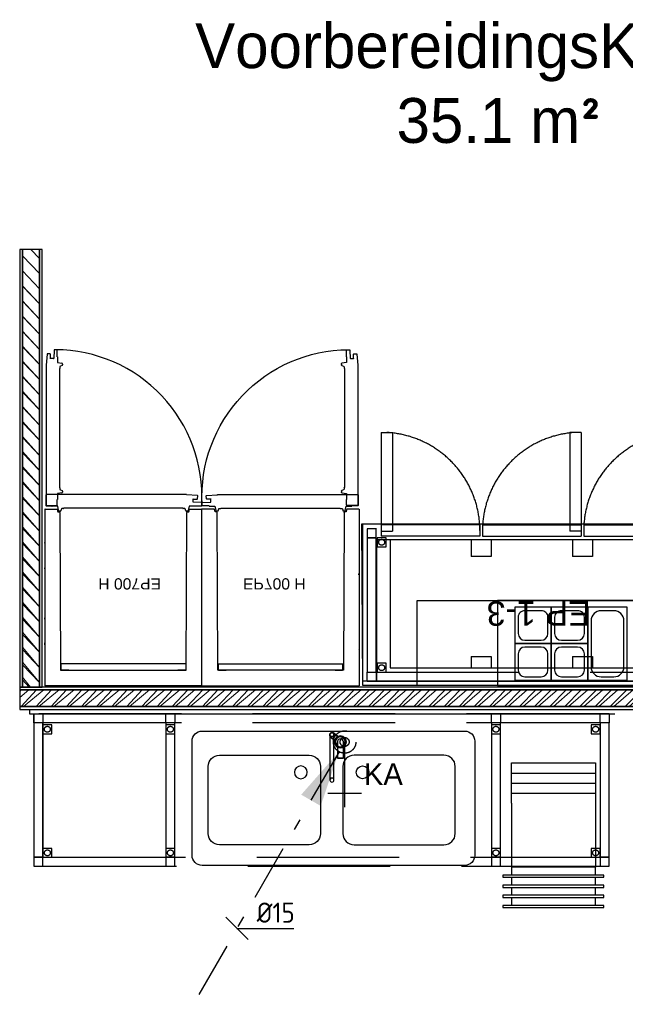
# Model space of a CAD drawing. Header units: millimetres. Extents: x -110 to 230337154, y -20 to 1103899040.
# Tile 30 of 58: x 115173356 to 115176053, y 551937637 to 551942026. Entities that reach past the tile are written whole.
import ezdxf
from ezdxf.enums import TextEntityAlignment as Align

# ---------------------------------------------------------------- set-up
doc = ezdxf.new("R2010")
doc.units = ezdxf.units.MM
doc.header["$LTSCALE"] = 50
for name, pattern in [('2322109', [10, 5, -2, 1, -2]), ('2322109_a', [10, 5, -2, 1, -2]), ('DASHED', [19.049999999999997, 12.7, -6.35])]:
    doc.linetypes.add(name, pattern=pattern)
doc.layers.get('0').update_dxf_attribs({"lineweight": 5})
for name, color, linetype in [('2D APPARATUUR', 7, 'Continuous'), ('2D APPARATUUR BOVENBOUW KOUD', 3, 'Continuous'), ('2D APPARATUUR ONDERBOUW', 40, 'DASHED'), ('ONDERLEGER NIEUWE WANDEN', 7, 'Continuous'), ('ONDERLEGGER BOUWKUNDIG', 7, 'Continuous'), ('ONDERLEGGER Text', 7, 'Continuous'), ('WL531---', 5, '2322109'), ('WM531---', 1, 'Continuous')]:
    doc.layers.add(name, color=color, linetype=linetype)
doc.layers.add('CAG RENVOOI STAMP', color=2, linetype='Continuous', lineweight=20)
doc.styles.add('B-01', font='b-gbp')
doc.styles.add('DVD_VBC_Arial', font='arial.ttf')
doc.styles.add('HTC', font='GOTHIC.TTF', dxfattribs={"height": 150})
doc.styles.add('STABICAD-018', font='ISOCP.SHX', dxfattribs={"height": 90})
doc.styles.get("Standard").update_dxf_attribs({"font": 'arial.ttf'})

# ---------------------------------------------------------------- blocks, each defined once
blk = doc.blocks.new('*U35')
at = {"layer": 'ONDERLEGER NIEUWE WANDEN', "lineweight": 5, "true_color": 0x991b1e}
h = blk.add_hatch(dxfattribs=at)
h.set_pattern_fill('ANSI32', color=244, scale=5, style=0)
h.set_pattern_definition([(45, (4300, -350), (-33.67596045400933, 33.67596045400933), []), (45, (4322.45065, -350), (-33.67596045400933, 33.67596045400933), [])])
h.paths.add_polyline_path([(-7.105427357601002e-15, -87.5), (5300, -87.5), (5300, -12.5), (0, -12.5)])
at = {"layer": 'ONDERLEGER NIEUWE WANDEN'}
for points in [[(0, -12.5), (5300, -12.5), (5300, 0), (0, 0)], [(-7.105427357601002e-15, -87.5), (5300, -87.5), (5300, -12.5), (0, -12.5)], [(0, -100), (5300, -100), (5300, -87.5), (0, -87.5)]]:
    blk.add_lwpolyline(points, close=True, dxfattribs=at)
blk = doc.blocks.new('*U37')
at = {"layer": 'ONDERLEGER NIEUWE WANDEN', "lineweight": 5, "true_color": 0x991b1e}
h = blk.add_hatch(dxfattribs=at)
h.set_pattern_fill('ANSI32', color=244, scale=5, style=0)
h.set_pattern_definition([(45, (950.0000000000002, -350), (-33.67596045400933, 33.67596045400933), []), (45, (972.4506500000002, -350), (-33.67596045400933, 33.67596045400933), [])])
h.paths.add_polyline_path([(-7.105427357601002e-15, -87.5), (1950, -87.5), (1950, -12.5), (0, -12.5)])
at = {"layer": 'ONDERLEGER NIEUWE WANDEN'}
for points in [[(0, -12.5), (1950, -12.5), (1950, 0), (0, 0)], [(-7.105427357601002e-15, -87.5), (1950, -87.5), (1950, -12.5), (0, -12.5)], [(0, -100), (1950, -100), (1950, -87.5), (0, -87.5)]]:
    blk.add_lwpolyline(points, close=True, dxfattribs=at)
blk = doc.blocks.new('*U95')
at = {"layer": '2D APPARATUUR ONDERBOUW'}
for p, q in [((37.50000000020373, 209.9999999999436), (37.50000000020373, 174.999999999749)), ((412.5000000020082, 174.999999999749), (412.5000000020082, 209.9999999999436)), ((37.50000000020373, 164.9999999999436), (37.50000000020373, 129.999999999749)), ((412.5000000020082, 129.999999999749), (412.5000000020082, 164.9999999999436)), ((37.50000000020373, 119.9999999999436), (37.50000000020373, 84.99999999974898)), ((412.5000000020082, 84.99999999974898), (412.5000000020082, 119.9999999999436)), ((37.50000000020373, -245.0000000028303), (37.50000000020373, 39.20508211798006)), ((412.5000000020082, -245.0000000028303), (412.5000000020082, 39.20508211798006))]:
    blk.add_line(p, q, dxfattribs=at)
for points in [[(0, 220), (0, 209.9999999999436), (37.50000000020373, 209.9999999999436), (412.5000000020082, 209.9999999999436), (450.0000000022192, 209.9999999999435), (450.0000000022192, 220)], [(0, 175), (0, 164.9999999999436), (37.50000000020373, 164.9999999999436), (412.5000000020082, 164.9999999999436), (450.0000000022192, 164.9999999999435), (450.0000000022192, 175)], [(0, 130), (0, 119.9999999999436), (37.50000000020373, 119.9999999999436), (412.5000000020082, 119.9999999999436), (450.0000000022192, 119.9999999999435), (450.0000000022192, 130)], [(0, 85), (0, 74.99999999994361), (37.50000000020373, 74.99999999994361), (412.5000000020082, 74.99999999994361), (450.0000000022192, 74.9999999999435), (450.0000000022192, 85)]]:
    blk.add_lwpolyline(points, close=True, dxfattribs=at)
at = {"layer": '2D APPARATUUR ONDERBOUW', "flags": 128}
for points in [[(37.50000000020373, 74.20508211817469), (37.50000000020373, 39.20508211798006), (412.5000000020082, 39.20508211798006), (412.5000000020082, 74.20508211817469)], [(412.5000000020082, -245.0000000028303), (412.5000000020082, -290.0000000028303), (37.50000000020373, -290.0000000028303), (37.50000000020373, -245.0000000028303)], [(412.5000000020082, -290.0000000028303), (412.5000000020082, -335.0000000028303), (37.50000000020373, -335.0000000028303), (37.50000000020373, -290.0000000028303)], [(412.5000000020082, -335.0000000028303), (412.5000000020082, -380.0000000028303), (37.50000000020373, -380.0000000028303), (37.50000000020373, -335.0000000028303)], [(412.5000000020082, -380.0000000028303), (412.5000000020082, -425.0000000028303), (37.50000000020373, -425.0000000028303), (37.50000000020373, -380.0000000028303)]]:
    blk.add_lwpolyline(points, dxfattribs=at)
blk = doc.blocks.new('SPB 54')
at = {"layer": '2D APPARATUUR'}
for p, q in [((200, 399.9999999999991), (-200, 399.9999999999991)), ((200, 399.9999999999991), (-200, 399.9999999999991)), ((-250, 349.9999999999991), (-250, 50)), ((250, 50), (250, 349.9999999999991)), ((250, 50), (250, 349.9999999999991)), ((-200, 0), (200, 0)), ((-200, 0), (200, 0))]:
    blk.add_line(p, q, dxfattribs=at)
blk.add_circle((-162.632906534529, 323.3518802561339), 28.39576597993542, dxfattribs=at)
for centre, start, end in [((-200, 349.9999999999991), 90, 180), ((200, 349.9999999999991), 0, 90), ((200, 349.9999999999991), 0, 90), ((-200, 50), 180, 270), ((200, 50), 270, 0), ((200, 50), 270, 0)]:
    blk.add_arc(centre, 50, start, end, dxfattribs=at)
blk = doc.blocks.new('Kraan Grohe Eurosmart 2D')
at = {"layer": '2D APPARATUUR'}
for p, q in [((-46.5, 32.14027596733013), (-46.5, 32.31279690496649)), ((-44.63552832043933, 21.77101289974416), (-25.38568033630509, 5.618472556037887)), ((-25.38568033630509, 5.618472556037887), (-44.63552832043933, 21.77101289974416)), ((-11.008409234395, 23.5545096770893), (-29.86341202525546, 39.37573556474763)), ((-29.86341202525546, 39.37573556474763), (-11.008409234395, 23.5545096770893)), ((-28.5, 32.31279690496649), (-28.5, 32.14027596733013)), ((-25.38568033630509, 5.618472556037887), (-25.38568033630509, 5.618472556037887)), ((-11.008409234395, 23.5545096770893), (-11.008409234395, 23.5545096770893)), ((13.27442353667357, -71.44195487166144), (13.27442353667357, 0)), ((-13.08974020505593, -2.206585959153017), (-13.08974020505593, -71.44195487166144)), ((-13.08974020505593, -17.20951713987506), (-13.08974020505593, -72.78170083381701)), ((13.27442353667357, -72.78170083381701), (13.27442353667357, -17.06746784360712)), ((-13.08974020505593, -72.78170083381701), (-13.08974020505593, -71.44195487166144)), ((-13.08974020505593, -71.44195487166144), (13.27442353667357, -71.44195487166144)), ((-13.08974020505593, -72.78170083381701), (13.27442353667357, -72.78170083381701)), ((-13.08974020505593, -73.07965132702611), (13.27442353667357, -73.07965132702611)), ((13.27442353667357, -71.44195487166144), (13.27442353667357, -72.78170083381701))]:
    blk.add_line(p, q, dxfattribs=at)
at = {"layer": '2D APPARATUUR', "flags": 128}
for points in [[(-46.5, 32.31279690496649), (-45.33539619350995, 36.7407271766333), (-42.14298522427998, 40.02270534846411), (-37.74896575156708, 41.30935269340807), (-33.29051373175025, 40.26768379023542), (-29.92148031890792, 37.16728343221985), (-28.51377421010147, 32.81053785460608), (-28.5, 32.31279690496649)], [(-28.5, 32.31279690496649), (-29.66460380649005, 27.88486663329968), (-32.85701477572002, 24.60288846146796), (-37.25103424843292, 23.316241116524), (-41.70948626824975, 24.35791001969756), (-45.07851968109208, 27.45831037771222), (-46.48622578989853, 31.8150559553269), (-46.5, 32.31279690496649)], [(-46.5, 32.31279690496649), (-46.5, 31.12450602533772), (-46.5, 27.58755502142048), (-46.5, 21.78505271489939), (-46.5, 13.85334228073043), (-46.5, 3.978797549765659), (-46.5, -7.606556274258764), (-46.5, -20.63049458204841), (-46.5, -34.78698990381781), (-46.5, -49.74340273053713), (-46.5, -65.14829764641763), (-46.5, -80.63970111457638), (-46.5, -95.8536068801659), (-46.5, -110.4325291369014), (-46.5, -124.0339024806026), (-46.5, -136.3381312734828), (-46.5, -147.0560992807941), (-46.5, -155.9359631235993), (-46.5, -162.7690699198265), (-46.5, -167.3948600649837), (-46.5, -169.7046399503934), (-46.5, -169.9451092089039)], [(-28.5, -169.9451092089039), (-28.5, -168.3963160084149), (-28.5, -164.5079810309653), (-28.5, -158.371469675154), (-28.5, -150.130973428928), (-28.5, -139.9801217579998), (-28.5, -128.1574323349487), (-28.5, -114.9407065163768), (-28.5, -100.6405017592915), (-28.5, -85.59283435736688), (-28.5, -70.15128396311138), (-28.5, -54.67868541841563), (-28.5, -39.53860311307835), (-28.5, -25.08678820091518), (-28.5, -11.66281940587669), (-28.5, 0.4178761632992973), (-28.5, 10.87143470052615), (-28.5, 19.45222573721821), (-28.5, 25.95862379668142), (-28.5, 30.23774604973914), (-28.5, 32.18904464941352), (-28.5, 32.31279690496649)], [(0, -24.5), (-7.514973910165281, -23.31898726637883), (-14.30543517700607, -19.88980956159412), (-19.71672084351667, -14.54307117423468), (-23.2271331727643, -7.794246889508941), (-24.498236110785, -0.293985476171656), (-23.40748363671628, 7.234618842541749), (-20.06003432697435, 14.06573932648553), (-14.77861310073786, 19.54079309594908), (-8.072397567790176, 23.13193458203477), (-0.5879286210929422, 24.4929446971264), (0, 24.5)], [(0, 22.108254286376), (-7.126156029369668, 20.92827770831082), (-13.49162809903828, 17.51430497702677), (-18.41693171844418, 12.23076177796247), (-21.37631367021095, 5.641641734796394), (-22.05387371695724, -1.549697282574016), (-20.37728548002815, -8.57561333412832), (-16.52551694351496, -14.68612261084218), (-10.90972645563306, -19.22895671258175), (-4.129373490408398, -21.71918926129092), (0, -22.108254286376)], [(0, 24.5), (7.514973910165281, 23.31898726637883), (14.30543517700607, 19.88980956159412), (19.71672084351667, 14.54307117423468), (23.2271331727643, 7.79424688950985), (24.498236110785, 0.293985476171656), (23.40748363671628, -7.234618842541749), (20.06003432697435, -14.06573932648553), (14.77861310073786, -19.54079309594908), (8.072397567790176, -23.13193458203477), (0.5879286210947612, -24.4929446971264), (0, -24.5)], [(0, -22.108254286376), (7.126156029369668, -20.92827770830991), (13.49162809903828, -17.51430497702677), (18.41693171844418, -12.23076177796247), (21.37631367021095, -5.641641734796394), (22.05387371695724, 1.549697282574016), (20.37728548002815, 8.57561333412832), (16.52551694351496, 14.68612261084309), (10.90972645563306, 19.22895671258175), (4.129373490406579, 21.71918926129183), (0, 22.108254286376)]]:
    blk.add_lwpolyline(points, dxfattribs=at)
at = {"layer": '2D APPARATUUR'}
for centre, radius, start, end in [((-37.24947017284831, 30.57337423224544), 11.49066664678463, 50.0000000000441, 230.0000000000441), ((-37.24947017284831, 30.57337423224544), 11.49066664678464, 50.0000000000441, 230.0000000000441), ((-37.5, 32.14027596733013), 9.000000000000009, 0, 180), ((-37.5, 32.14027596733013), 9.000000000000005, 180, 0), ((0, 0), 26.6459760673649, 90, 270), ((0, 0), 25.99999999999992, 90, 270), ((0, 0), 25.99999999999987, 90, 270), ((0, 0), 25.99999999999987, 90, 270), ((0, 0), 25.99999999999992, 167.5202177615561, 270), ((0, 0), 25.99999999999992, 115.0494530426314, 167.5202177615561), ((0, 0), 22.57185012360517, 90, 270), ((0, 0), 22.10825428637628, 90, 270), ((0, 0), 13.27442353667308, 90, 189.5686011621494), ((0, 0), 25.99999999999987, 90, 115.0494530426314), ((0, 0), 26.6459760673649, 270, 90), ((0, 0), 25.99999999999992, 270, 90), ((0, 0), 25.99999999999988, 270, 90), ((0, 0), 25.99999999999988, 270, 90), ((0, 0), 25.99999999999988, 270, 90), ((0, 0), 22.57185012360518, 270, 90), ((0, 0), 22.10825428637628, 270, 90), ((0, 0), 13.27442353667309, 0, 90), ((0, 0), 21.62195131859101, 232.742998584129, 270), ((0, 0), 21.62195131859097, 270, 307.8744112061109)]:
    blk.add_arc(centre, radius, start, end, dxfattribs=at)
for major_axis, ratio, start_param, end_param in [((-9, 1.302413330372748e-11), 0.9997275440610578, 3.141592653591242, 6.283185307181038), ((-9.000000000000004, 2.60756931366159e-11), 0.9997275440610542, 2.902789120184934e-12, 3.141592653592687)]:
    blk.add_ellipse((-37.5, -169.9451092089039), major_axis=major_axis, ratio=ratio, start_param=start_param, end_param=end_param, dxfattribs=at)
blk.add_open_spline([(-46.5, 32.14027596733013), (-46.5, 33.18642906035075), (-46.1313515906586, 35.27897143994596), (-44.53881877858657, 38.04055024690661), (-42.09431426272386, 40.09367758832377), (-39.09531460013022, 41.18518889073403), (-35.90773071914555, 41.18572975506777), (-32.40436267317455, 39.91273472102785), (-29.34129404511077, 36.85079219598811), (-28.5, 33.70897587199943), (-28.5, 32.14027596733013)], degree=3, knots=[0, 0, 0, 0, 0.1111111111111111, 0.2222222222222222, 0.3333333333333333, 0.4444444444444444, 0.5555555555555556, 0.6666666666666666, 0.8333333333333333, 1, 1, 1, 1], dxfattribs=at)
for points in [[(-28.5, 32.14027596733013), (-28.5, 31.09275462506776), (-28.86988665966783, 28.99857249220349), (-30.46138468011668, 26.240109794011), (-32.90609497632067, 24.18651434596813), (-35.90492766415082, 23.09549188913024), (-39.09240168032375, 23.09440026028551), (-42.09493269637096, 24.18761622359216), (-44.53421483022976, 26.23508403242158), (-46.13099362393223, 28.99886564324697), (-46.5, 31.09300427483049), (-46.5, 32.14027596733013)], [(13.27442353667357, 0), (13.27442353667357, -3.076832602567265), (13.27442353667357, -8.998243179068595), (13.27442353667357, -14.45514449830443), (13.27442353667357, -17.06746784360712)], [(-13.08974020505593, -17.20951713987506), (-13.08974020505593, -14.93101350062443), (-13.08974020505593, -10.15202133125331), (-13.08974020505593, -4.929059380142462), (-13.08974020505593, -2.206585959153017)]]:
    blk.add_open_spline(points, degree=3, dxfattribs=at)
blk = doc.blocks.new('KRAAN GROHE EURO SMART')
at = {"layer": '2D APPARATUUR'}
blk.add_blockref('Kraan Grohe Eurosmart 2D', (48.74013681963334, 178.9426571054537), dxfattribs=at)
blk = doc.blocks.new('2x 500x400 + Kraan')
for name, p in [('KRAAN GROHE EURO SMART', (540, 79.99999999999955)), ('SPB 54', (850.2510660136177, -199.9999999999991))]:
    blk.add_blockref(name, p)
at = {"xscale": -1}
blk.add_blockref('SPB 54', (250, -199.9999999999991), dxfattribs=at)
blk = doc.blocks.new('FOSTER KWB EP 1-3')
at = {"layer": '2D APPARATUUR ONDERBOUW', "ltscale": 40}
for p, q in [((1816, 0), (0, 0)), ((0, 0), (0, -630)), ((296, 0), (296, -630)), ((1816, -630), (1816, 0)), ((1756, -60), (326, -60)), ((326, -60), (326, -556)), ((493, -60), (326, -556)), ((326, -60), (493, -556)), ((493, -556), (493, -60)), ((854, -110), (854, -60)), ((944, -110), (944, -60)), ((1305, -110), (1305, -60)), ((1395, -110), (1395, -60)), ((1756, -630), (1756, -60)), ((944, -110), (854, -110)), ((1395, -110), (1305, -110)), ((326, -556), (493, -556)), ((493, -556), (493, -630)), ((854, -556), (944, -556)), ((854, -630), (854, -556)), ((944, -630), (944, -556)), ((1305, -556), (1395, -556)), ((1305, -630), (1305, -556)), ((1395, -630), (1395, -556)), ((0, -630), (1816, -630)), ((0, -630), (0, -697)), ((423.5, -630), (423.5, -697)), ((893.5, -647), (453.5, -647)), ((453.5, -697), (453.5, -647)), ((893.5, -697), (893.5, -647)), ((1344.5, -647), (904.5, -647)), ((904.5, -697), (904.5, -647)), ((1344.5, -697), (1344.5, -647)), ((1355.5, -647), (1795.5, -647)), ((1355.5, -697), (1355.5, -647)), ((1795.5, -697), (1795.5, -647)), ((0, -697), (423.5, -697)), ((453.5, -1109), (453.5, -669)), ((453.5, -669), (503.5, -669)), ((893.5, -697), (453.5, -697)), ((503.5, -1109), (503.5, -669)), ((904.5, -1109), (904.5, -669)), ((904.5, -669), (954.5, -669)), ((1344.5, -697), (904.5, -697)), ((954.5, -1109), (954.5, -669)), ((1355.5, -697), (1795.5, -697)), ((1745.5, -1109), (1745.5, -669)), ((1795.5, -669), (1745.5, -669)), ((1795.5, -1109), (1795.5, -669)), ((453.5, -1109), (503.5, -1109)), ((904.5, -1109), (954.5, -1109)), ((1795.5, -1109), (1745.5, -1109))]:
    blk.add_line(p, q, dxfattribs=at)
for centre, start, end in [((453.5059568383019, -669.7104624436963), 273.2564192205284, 359.7018603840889), ((904.5059568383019, -669.7104624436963), 273.2564192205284, 359.7018603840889), ((1795.494043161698, -669.7104624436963), 180.2981396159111, 266.7435807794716)]:
    blk.add_arc(centre, 440, start, end, dxfattribs=at)
blk.add_text('EP 1-3 ', height=108.7232938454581, dxfattribs=at).set_placement((861.4099698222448, -356.225316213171), (1367.944824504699, -356.225316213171), align=Align.ALIGNED)
blk = doc.blocks.new('A$C63c09361')
h = blk.add_hatch()
h.set_pattern_fill('ANSI32', color=256, scale=25, style=0)
h.set_pattern_definition([(45, (4777.741343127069, 5416.588907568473), (-168.3798022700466, 168.3798022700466), []), (45, (4889.99459312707, 5416.588907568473), (-168.3798022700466, 168.3798022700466), [])])
edge = h.paths.add_edge_path(flags=0)
edge.add_line((646.260000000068, 721.5818771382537), (646.2600000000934, 712.2818771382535))
edge.add_arc((647.6600000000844, 712.2818771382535), 1.40000000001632, 180, 270.0000000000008)
edge.add_line((647.6600000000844, 710.8818771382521), (698.6000000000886, 710.881877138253))
edge.add_arc((698.6000000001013, 712.2818771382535), 1.399999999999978, 269.9999999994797, 360.0000000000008)
edge.add_line((700.0000000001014, 712.2818771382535), (700.000000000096, 1465.481877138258))
edge.add_arc((698.6000000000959, 1465.481877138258), 1.399999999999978, 0, 89.99999999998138)
edge.add_line((698.6000000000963, 1466.881877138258), (647.6600000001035, 1466.881877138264))
edge.add_arc((647.6600000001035, 1465.481877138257), 1.400000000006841, 90, 180)
edge.add_line((646.2600000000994, 1465.481877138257), (646.2600000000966, 1456.181877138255))
edge.add_line((646.2600000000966, 1456.181877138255), (646.9600000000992, 1456.181877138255))
edge.add_line((646.9600000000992, 1456.181877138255), (646.9600000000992, 1465.481877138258))
edge.add_arc((647.6600000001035, 1465.481877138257), 0.7000000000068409, 89.9999999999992, 179.9999999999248, ccw=False)
edge.add_line((647.6600000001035, 1466.181877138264), (698.6000000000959, 1466.181877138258))
edge.add_arc((698.6000000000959, 1465.481877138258), 0.6999999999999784, -7.958078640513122e-13, 89.9999999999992, ccw=False)
edge.add_line((699.3000000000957, 1465.481877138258), (699.3000000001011, 712.2818771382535))
edge.add_arc((698.6000000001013, 712.2818771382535), 0.6999999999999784, 269.9999999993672, 360, ccw=False)
edge.add_line((698.6000000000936, 711.5818771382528), (647.6600000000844, 711.5818771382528))
edge.add_arc((647.6600000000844, 712.2818771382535), 0.7000000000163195, 180, 270, ccw=False)
edge.add_line((646.9600000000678, 712.2818771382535), (646.9600000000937, 721.5818771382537))
edge.add_line((646.9600000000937, 721.5818771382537), (646.260000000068, 721.5818771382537))
for p, q in [((0, 1497.481877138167), (8.640199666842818e-12, 712.2818771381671)), ((0, 1497.481877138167), (700.0000000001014, 1497.481877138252)), ((700.0000000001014, 712.2818771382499), (700.0000000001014, 1497.481877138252)), ((69.99370180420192, 1427.089462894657), (66.99999979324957, 725.1809015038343)), ((629.306305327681, 1427.786303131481), (70.6936946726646, 1427.786303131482)), ((72.30000000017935, 1401.186303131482), (72.3000000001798, 1426.386303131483)), ((73.7000000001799, 1427.786303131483), (107.3000000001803, 1427.786303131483)), ((592.7000000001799, 1427.786303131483), (626.3000000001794, 1427.786303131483)), ((627.7000000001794, 1426.386303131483), (627.700000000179, 1401.186303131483)), ((632.9968615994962, 732.579983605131), (630.006298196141, 1427.089462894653)), ((73.70000000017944, 1399.786303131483), (626.3000000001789, 1399.786303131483)), ((54.98589332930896, 710.8818771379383), (1.400000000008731, 710.8818771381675)), ((57.18009353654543, 720.0497037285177), (55.47670705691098, 711.2864733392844)), ((57.62740972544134, 697.3863094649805), (61.39635882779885, 716.7505343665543)), ((64.7000000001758, 722.8818771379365), (60.61578962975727, 722.8818771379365)), ((64.8318902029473, 719.5818609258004), (68.29272027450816, 719.5818609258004)), ((71.57023267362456, 717.3098318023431), (74.40117420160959, 709.753914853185)), ((77.67868386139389, 707.4818857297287), (83.85244145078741, 707.4818808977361)), ((84.55244066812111, 705.9818771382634), (615.3524301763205, 705.9818771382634)), ((84.85244066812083, 706.4818809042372), (84.85244066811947, 706.2818761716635)), ((615.0524301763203, 706.2818771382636), (615.0524301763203, 706.4818809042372)), ((616.0524293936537, 707.4818808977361), (622.2261869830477, 707.4818857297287)), ((625.503696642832, 709.753914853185), (628.3346381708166, 717.3098318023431)), ((631.612150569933, 719.5818609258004), (635.0729806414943, 719.5818609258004)), ((633.0000000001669, 725.1818771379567), (632.9968615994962, 732.579983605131)), ((639.3842103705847, 722.8818771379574), (635.3000000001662, 722.8818771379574)), ((638.5085120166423, 716.7505343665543), (642.2774611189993, 697.3863094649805)), ((644.5232929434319, 711.2864733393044), (642.819906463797, 720.0497037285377)), ((698.6000000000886, 710.8818771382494), (645.014106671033, 710.8818771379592)), ((0.9052105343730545, 694.5818771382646), (0.9052105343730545, 682.8338414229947)), ((2.256351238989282, 681.4346942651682), (39.22964018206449, 680.143558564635)), ((32.15243542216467, 695.9818771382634), (2.305210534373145, 695.9818771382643)), ((19.88961242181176, 664.0781164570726), (18.81610325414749, 651.8078505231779)), ((41.30521053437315, 665.3199671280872), (21.28428499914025, 665.3560984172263)), ((31.8524354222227, 696.2818830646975), (31.85244332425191, 696.6818874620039)), ((32.15244429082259, 696.9818874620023), (57.13665595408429, 696.9818642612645)), ((39.90521053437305, 679.4439849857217), (39.90521053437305, 666.7199671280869)), ((642.7682148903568, 696.9818642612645), (667.752426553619, 696.9818874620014)), ((643.4275975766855, 641.8630043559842), (643.4275743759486, 666.8472160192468)), ((643.7275684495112, 667.147216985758), (644.1275787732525, 667.1472248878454)), ((644.4275846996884, 692.6962108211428), (644.4275846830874, 666.847324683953)), ((693.0275846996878, 694.0962108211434), (645.827584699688, 694.0962108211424)), ((693.601421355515, 695.9818771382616), (667.7525352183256, 695.9818771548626)), ((668.0524275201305, 696.6818933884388), (668.052435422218, 696.2818830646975)), ((694.4275846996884, 68.5), (694.4275846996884, 692.6962108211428)), ((695.001421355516, 647.3818771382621), (695.001421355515, 694.5818771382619)), ((20.08875779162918, 650.2911599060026), (69.28319249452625, 645.9872045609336)), ((69.4052105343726, 645.9818771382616), (693.601421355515, 645.9818771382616)), ((620.8276009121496, 630.7069400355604), (620.8276009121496, 634.1677701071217)), ((630.6555469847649, 624.5984861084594), (623.0996300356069, 627.429427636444)), ((623.6589274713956, 637.6033014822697), (643.0231523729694, 641.3722505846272)), ((632.9275809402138, 615.1472188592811), (632.9275761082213, 621.3209764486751)), ((634.4275846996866, 83.64723013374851), (634.4275846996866, 614.4472196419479)), ((634.1275846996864, 614.1472196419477), (633.9275809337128, 614.1472196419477)), ((620.8276009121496, 63.92667966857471), (620.8276009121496, 67.38750974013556)), ((623.0996300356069, 70.66502213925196), (630.6555469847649, 73.49596366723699)), ((643.0231523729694, 56.72219919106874), (623.6589274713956, 60.49114829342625)), ((632.9275761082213, 76.77347332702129), (632.9275809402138, 82.94723091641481)), ((633.9275809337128, 83.94723013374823), (634.1275856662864, 83.94723013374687)), ((643.4275743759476, 31.24723375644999), (643.4275975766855, 56.23144541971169)), ((690.1183019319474, 19.18354725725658), (694.4222572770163, 68.37798196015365)), ((644.1275787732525, 30.9472248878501), (643.727574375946, 30.94723278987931)), ((644.4275846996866, 31.24722488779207), (644.4275846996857, 1.400000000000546)), ((645.8275846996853, 4.547473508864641e-13), (657.5756204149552, 4.547473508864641e-13)), ((658.9747675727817, 1.351140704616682), (660.265903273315, 38.32442964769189)), ((660.9654768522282, 39.00000000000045), (673.6894947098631, 39.00000000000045)), ((675.0894947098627, 40.40000000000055), (675.0533634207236, 20.37907446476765)), ((676.3313453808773, 18.98440188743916), (688.6016113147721, 17.91089271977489))]:
    blk.add_line(p, q)
for centre, radius, start, end in [((70.6936946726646, 1427.086303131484), 0.7000000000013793, 90, 179.7413689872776), ((73.7000000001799, 1426.386303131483), 1.400000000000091, 90, 179.9999999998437), ((626.3000000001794, 1426.386303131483), 1.400000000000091, 0, 90), ((629.3063053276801, 1427.086303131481), 0.6999999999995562, 0.2586310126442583, 89.99999999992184), ((73.70000000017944, 1401.186303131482), 1.400000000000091, 180, 270), ((626.3000000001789, 1401.186303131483), 1.400000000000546, 270, 1.563306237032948e-10), ((1.400000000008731, 712.2818771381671), 1.400000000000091, 179.9999999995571, 270), ((54.98589332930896, 711.3818771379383), 0.5000000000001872, 270, 349.0000816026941), ((60.61578962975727, 719.3818771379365), 3.5, 90, 169.000081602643), ((64.8318902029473, 716.0818609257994), 3.500000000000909, 90, 168.9859586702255), ((64.7000000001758, 725.1818771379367), 2.300000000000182, 270, 0), ((68.29272027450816, 716.0818609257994), 3.500000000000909, 20.53924163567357, 90), ((77.678686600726, 710.9818857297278), 3.500000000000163, 200.5392416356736, 269.9999551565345), ((83.85244066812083, 706.481880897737), 1, 3.724316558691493e-07, 89.99995515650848), ((84.55244066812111, 706.2818771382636), 0.3000000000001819, 270, 359.9998153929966), ((616.0524301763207, 706.481880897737), 1.000000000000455, 90.00004484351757, 179.9999996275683), ((615.3524301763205, 706.2818771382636), 0.3000000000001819, 180, 270), ((622.2261842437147, 710.9818857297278), 3.500000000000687, 270.0000448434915, 339.4607583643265), ((631.612150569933, 716.0818609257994), 3.500000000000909, 90, 159.4607583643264), ((635.3000000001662, 725.1818771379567), 2.299999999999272, 179.9999999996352, 270), ((635.0729806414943, 716.0818609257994), 3.500000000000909, 11.0140413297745, 90), ((639.3842103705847, 719.3818771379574), 3.500000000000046, 10.99991839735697, 90), ((645.014106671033, 711.3818771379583), 0.4999999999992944, 190.9999183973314, 270), ((698.6000000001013, 712.2818771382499), 1.400000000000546, 269.9999999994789, 0), ((655.0208330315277, 654.9763688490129), 654.9847792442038, 177.0479812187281, 269.7096440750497), ((2.305210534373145, 694.5818771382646), 1.400000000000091, 90, 180), ((2.305210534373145, 682.8338414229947), 1.400000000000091, 180, 267.9999999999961), ((21.28428499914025, 663.9560984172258), 1.400000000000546, 90, 174.9999999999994), ((32.15244332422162, 696.6818874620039), 0.2999999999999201, 89.99981539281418, 180), ((32.15243542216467, 696.2818771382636), 0.3000000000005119, 179.9988681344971, 270), ((39.20521053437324, 679.4439849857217), 0.6999999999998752, 0, 88.00000000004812), ((41.30521053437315, 666.7199671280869), 1.400000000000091, 180, 270), ((57.13665595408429, 697.4818271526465), 0.4999628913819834, 270, 348.9859586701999), ((642.7682148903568, 697.4818271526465), 0.4999628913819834, 191.0140413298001, 270), ((643.727574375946, 666.8472169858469), 0.2999999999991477, 90.0011318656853, 180.0001846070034), ((644.1275846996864, 666.8472248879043), 0.2999999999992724, 0, 90.00113186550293), ((645.827584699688, 692.6962108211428), 1.400000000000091, 90, 180), ((667.752427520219, 696.6818874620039), 0.2999999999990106, 0.001131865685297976, 90.00018460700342), ((667.7524354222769, 696.2818771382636), 0.2999999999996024, 270, 0.001131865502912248), ((693.0275846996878, 692.6962108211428), 1.400000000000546, 359.999999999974, 90), ((693.601421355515, 694.5818771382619), 1.400000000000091, 0, 90), ((20.21077583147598, 651.6858324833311), 1.400000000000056, 174.9999999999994, 264.9999999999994), ((69.4052105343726, 647.3818771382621), 1.400000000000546, 265.0000000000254, 270), ((69.4052105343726, 647.3818771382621), 0.7000000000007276, 264.9999999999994, 270), ((624.3276009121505, 634.1677701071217), 3.500000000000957, 101.0140413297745, 180), ((624.3276009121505, 630.7069400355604), 3.500000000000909, 180, 249.4607583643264), ((629.4275761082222, 621.3209737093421), 3.500000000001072, 4.484349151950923e-05, 69.46075836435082), ((633.9275809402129, 615.1472196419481), 1.000000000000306, 180.0000448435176, 269.9999996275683), ((634.1275846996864, 614.4472196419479), 0.3000000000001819, 270, 0), ((642.9276346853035, 641.8630043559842), 0.499962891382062, 281.0140413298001, 0), ((693.6014213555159, 647.3818771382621), 1.400000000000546, 269.9999999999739, 0), ((624.3276009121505, 67.38750974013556), 3.500000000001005, 110.5392416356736, 180), ((624.3276009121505, 63.92667966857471), 3.500000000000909, 180, 258.9859586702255), ((629.4275761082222, 76.7734760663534), 3.500000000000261, 290.5392416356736, 359.9999551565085), ((633.9275809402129, 82.94723013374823), 1, 90.00000037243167, 179.9999551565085), ((634.1275846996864, 83.64723013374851), 0.3000000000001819, 0, 89.99981539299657), ((642.9276346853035, 56.23144541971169), 0.4999628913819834, 0, 78.98595867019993), ((693.0275846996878, 68.5), 0.700000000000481, 354.9999999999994, 0), ((693.0275846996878, 68.5), 1.400000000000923, 355.0000000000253, 0), ((643.727574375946, 31.24723278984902), 0.2999999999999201, 179.9998153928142, 270), ((644.1275846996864, 31.24722488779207), 0.3000000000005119, 269.9988681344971, 0), ((645.8275846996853, 1.400000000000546), 1.400000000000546, 180, 270), ((657.5756204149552, 1.400000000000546), 1.400000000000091, 270, 357.999999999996), ((660.9654768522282, 38.30000000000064), 0.6999999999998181, 90, 178.0000000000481), ((673.6894947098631, 40.40000000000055), 1.400000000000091, 270, 0), ((676.4533634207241, 20.37907446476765), 1.400000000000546, 180, 264.9999999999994), ((688.7236293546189, 19.30556529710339), 1.400000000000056, 264.9999999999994, 354.9999999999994)]:
    blk.add_arc(centre, radius, start, end)
blk.add_text('EP700 H', height=50).set_placement((182.4523524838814, 1018.596820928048))
blk = doc.blocks.new('*U240')
at = {"color": 0, "linetype": '2322109'}
blk.add_circle((0, 0), 20, dxfattribs=at)
at = {"color": 2, "style": 'DVD_VBC_Arial'}
for tag in ['SECTIONCODE', 'CODE', 'CODE2', 'INDICATIONTEXT', 'POSITIONCODE', 'LABEL']:
    blk.add_attdef(tag, (0, 0), '', height=1.2, dxfattribs=at)
at = {"color": 1, "style": 'DVD_VBC_Arial'}
blk.add_attdef('PRODUCTCODE', (0, 0), '', height=1.8, dxfattribs=at)
blk = doc.blocks.new('*U359')
at = {"linetype": '2322109'}
blk.add_hatch(color=2, dxfattribs=at).paths.add_polyline_path([(-25, -43.30127012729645), (-106.6987298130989, -284.8076211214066), (-193.3012701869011, -234.8076211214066)], flags=0)
at = {"color": 0, "linetype": '2322109'}
blk.add_line((0, 0), (0, 0, 1), dxfattribs=at)
at = {"color": 2, "linetype": '2322109_a'}
blk.add_line((-25, -43.30127012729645, 1), (-675, -1169.134295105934, 1), dxfattribs=at)
at = {"color": 2, "linetype": '2322109'}
blk.add_circle((0, 0, 1), 50, dxfattribs=at)
at = {"color": 2}
for tag, p, style in [('SECTIONCODE', (150, 150), 'DVD_VBC_Arial'), ('POSITIONCODE', (150, 150), 'DVD_VBC_Arial'), ('CODE', (0, 100), 'STABICAD-018'), ('FLOORCODE', (0, 0, -50), 'STABICAD-018')]:
    blk.add_attdef(tag, p, '', height=1.2, dxfattribs=dict(at, style=style))
blk = doc.blocks.new('*U367')
at = {"color": 0, "linetype": 'Continuous'}
for p, q in [((50, -50), (-49.99999999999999, 49.99999999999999)), ((0, 0), (38.08539363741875, 0)), ((38.08539363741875, 0), (253.8133156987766, 0))]:
    blk.add_line(p, q, dxfattribs=at)
at = {"color": 0, "linetype": 'Continuous', "style": 'STABICAD-018'}
blk.add_text('%%c15', height=90, dxfattribs=at).set_placement((88.08539363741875, 25))
at = {"color": 2, "style": 'DVD_VBC_Arial'}
blk.add_attdef('CODE', (0, 0), '', height=1.2, dxfattribs=at)
blk = doc.blocks.new('*U601')
at = {"color": 0, "linetype": '2322109'}
blk.add_circle((0, 0), 20, dxfattribs=at)
at = {"color": 2, "style": 'DVD_VBC_Arial'}
for tag in ['SECTIONCODE', 'CODE', 'CODE2', 'INDICATIONTEXT', 'POSITIONCODE', 'LABEL']:
    blk.add_attdef(tag, (0, 0), '', height=1.2, dxfattribs=at)
at = {"color": 1, "style": 'DVD_VBC_Arial'}
blk.add_attdef('PRODUCTCODE', (0, 0), '', height=1.8, dxfattribs=at)
blk = doc.blocks.new('TAP_SINGLE_COLD')
at = {"color": 0, "linetype": 'Continuous'}
for p, q in [((0, 0), (0, 269.9999999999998)), ((-75, 209.9999999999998), (75, 209.9999999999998))]:
    blk.add_line(p, q, dxfattribs=at)

msp = doc.modelspace()

# ---------------------------------------------------------------- linework, layer by layer
msp.add_lwpolyline([(115177881.4813092, 551939057.6498022), (115177881.4813092, 551939776.7451805), (115174883.9463114, 551939776.7451805), (115174883.9463114, 551939057.6498022)], close=True)
at = {"layer": '2D APPARATUUR'}
for p, q in [((115177881.4813092, 551939077.6498022), (115174883.9463114, 551939077.6498022)), ((115173399.1413886, 551938951.539319), (115173399.1413886, 551938931.539319)), ((115173399.1413886, 551938931.539319), (115176005.99, 551938931.539319))]:
    msp.add_line(p, q, dxfattribs=at)
msp.add_lwpolyline([(115174880.261913, 551939778.3707296), (115177877.7969108, 551939778.3707296), (115177881.4813092, 551939057.6498022), (115174883.9463114, 551939057.6498022)], close=True, dxfattribs=at)
msp.add_lwpolyline([(115175382.7347504, 551938810.3185666), (115175382.7347504, 551938301.2231883, -0.414213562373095), (115175337.7347504, 551938256.2231883), (115174168.9032937, 551938256.2231883, -0.414213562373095), (115174123.9032937, 551938301.2231883), (115174123.9032937, 551938810.3185666, -0.414213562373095), (115174168.9032937, 551938855.3185666), (115175337.7347504, 551938855.3185666, -0.414213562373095)], format="xyb", close=True, dxfattribs=at)
at = {"layer": '2D APPARATUUR BOVENBOUW KOUD', "color": 251, "true_color": 0x636466}
for points in [[(115175126.0935579, 551939057.6498022), (115175126.0935579, 551939437.6498022), (115176926.0935579, 551939437.6498022), (115176926.0935579, 551939057.6498022)], [(115176926.0935579, 551939437.6498022), (115175484.2190315, 551939437.6498022), (115175484.2190315, 551939057.6498022), (115176926.0935579, 551939057.6498022)], [(115175561.0138737, 551939406.8164116), (115175561.0138737, 551939244.7490461), (115175723.4610253, 551939244.7490461), (115175723.4610253, 551939406.8164116)], [(115175723.4610253, 551939406.8164116), (115175723.4610253, 551939244.7490461), (115175885.908177, 551939244.7490461), (115175885.908177, 551939406.8164116)], [(115176061.8408114, 551939406.8164116), (115175885.908177, 551939406.8164116), (115175885.908177, 551939081.8164116), (115176061.8408114, 551939081.8164116)], [(115175561.0138737, 551939244.7490461), (115175561.0138737, 551939081.8164116), (115175723.4610253, 551939081.8164116), (115175723.4610253, 551939244.7490461)], [(115175723.4610253, 551939244.7490461), (115175723.4610253, 551939081.8164116), (115175885.908177, 551939081.8164116), (115175885.908177, 551939244.7490461)]]:
    msp.add_lwpolyline(points, close=True, dxfattribs=at)
for points in [[(115175576.0138737, 551939362.6816806), (115175576.0138737, 551939289.7490461, 0.414213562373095), (115175606.0138737, 551939259.7490461), (115175678.4610253, 551939259.7490461, 0.414213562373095), (115175708.4610253, 551939289.7490461), (115175708.4610253, 551939362.6816806, 0.4202294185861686), (115175678.4610253, 551939391.8164116), (115175606.0138737, 551939391.8164116, 0.4202294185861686)], [(115175738.4610253, 551939362.6816806), (115175738.4610253, 551939289.7490461, 0.414213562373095), (115175768.4610253, 551939259.7490461), (115175840.908177, 551939259.7490461, 0.414213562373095), (115175870.908177, 551939289.7490461), (115175870.908177, 551939362.6816806, 0.4202294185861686), (115175840.908177, 551939391.8164116), (115175768.4610253, 551939391.8164116, 0.4202294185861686)], [(115176001.8408114, 551939391.8164116), (115175945.908177, 551939391.8164116, 0.414213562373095), (115175900.908177, 551939346.8164116), (115175900.908177, 551939141.8164116, 0.414213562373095), (115175945.908177, 551939096.8164116), (115176001.8408114, 551939096.8164116, 0.414213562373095), (115176046.8408114, 551939141.8164116), (115176046.8408114, 551939346.8164116, 0.414213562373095)], [(115175576.0138737, 551939199.7490461), (115175576.0138737, 551939126.8164116, 0.414213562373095), (115175606.0138737, 551939096.8164116), (115175678.4610253, 551939096.8164116, 0.414213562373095), (115175708.4610253, 551939126.8164116), (115175708.4610253, 551939199.7490461, 0.414213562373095), (115175678.4610253, 551939229.7490461), (115175606.0138737, 551939229.7490461, 0.414213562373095)], [(115175738.4610253, 551939199.7490461), (115175738.4610253, 551939126.8164116, 0.414213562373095), (115175768.4610253, 551939096.8164116), (115175840.908177, 551939096.8164116, 0.414213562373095), (115175870.908177, 551939126.8164116), (115175870.908177, 551939199.7490461, 0.414213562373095), (115175840.908177, 551939229.7490461), (115175768.4610253, 551939229.7490461, 0.414213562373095)]]:
    msp.add_lwpolyline(points, format="xyb", close=True, dxfattribs=at)
at = {"layer": '2D APPARATUUR ONDERBOUW'}
for points in [[(115174943.9463114, 551939756.7451805), (115174903.9463114, 551939756.7451805), (115174903.9463114, 551939077.6498022), (115177861.4813092, 551939077.6498022), (115177861.4813092, 551939756.7451805), (115176775.6069704, 551939756.7451805)], [(115174944.6251341, 551939756.7451805), (115174943.9463114, 551939756.7451805)], [(115174943.9463114, 551939716.7451805), (115174943.9463114, 551939117.6498022), (115177821.4813092, 551939117.6498022), (115177821.4813092, 551939716.7451805), (115176775.6069704, 551939716.7451805)], [(115174944.6251341, 551939716.7451805), (115174943.9463114, 551939716.7451805)], [(115175980.9110654, 551938292.4439408), (115175980.9110654, 551938891.539319), (115173459.1413886, 551938891.539319), (115173459.1413886, 551938292.4439408), (115175980.9110654, 551938292.4439408)]]:
    msp.add_lwpolyline(points, dxfattribs=at)
for points in [[(115174943.9463114, 551939716.7451805), (115174943.9463114, 551939756.7451805), (115174903.9463114, 551939756.7451805), (115174903.9463114, 551939716.7451805)], [(115174943.9463114, 551939117.6498022), (115174943.9463114, 551939716.7451805), (115174903.9463114, 551939716.7451805), (115174903.9463114, 551939117.6498022)], [(115174987.9744208, 551939676.7451805), (115174987.9744208, 551939716.7451805), (115174947.9744208, 551939716.7451805), (115174947.9744208, 551939676.7451805)], [(115174987.9744208, 551939117.6498022), (115174987.9744208, 551939157.6498022), (115174947.9744208, 551939157.6498022), (115174947.9744208, 551939117.6498022)], [(115174943.9463114, 551939117.6498022), (115174943.9463114, 551939077.6498022), (115174903.9463114, 551939077.6498022), (115174903.9463114, 551939117.6498022)], [(115175980.9110654, 551938252.4439408), (115175980.9110654, 551938931.539319), (115173419.1413886, 551938931.539319), (115173419.1413886, 551938252.4439408)], [(115173419.1413886, 551938891.539319), (115173419.1413886, 551938931.539319), (115173459.1413886, 551938931.539319), (115173459.1413886, 551938891.539319)], [(115174007.1226545, 551938891.539319), (115174007.1226545, 551938931.539319), (115174047.1226545, 551938931.539319), (115174047.1226545, 551938891.539319)], [(115175456.9219524, 551938891.539319), (115175456.9219524, 551938931.539319), (115175496.9219524, 551938931.539319), (115175496.9219524, 551938891.539319)], [(115175940.9110654, 551938891.539319), (115175940.9110654, 551938931.539319), (115175980.9110654, 551938931.539319), (115175980.9110654, 551938891.539319)], [(115173419.1413886, 551938891.539319), (115173419.1413886, 551938292.4439408), (115173459.1413886, 551938292.4439408), (115173459.1413886, 551938891.539319)], [(115173459.1413886, 551938843.2997795), (115173499.1413886, 551938843.2997795), (115173499.1413886, 551938883.2997795), (115173459.1413886, 551938883.2997795)], [(115174007.1226545, 551938891.539319), (115174007.1226545, 551938292.4439408), (115174047.1226545, 551938292.4439408), (115174047.1226545, 551938891.539319)], [(115174007.1226545, 551938843.2997795), (115174047.1226545, 551938843.2997795), (115174047.1226545, 551938883.2997795), (115174007.1226545, 551938883.2997795)], [(115175456.9219524, 551938891.539319), (115175456.9219524, 551938292.4439408), (115175496.9219524, 551938292.4439408), (115175496.9219524, 551938891.539319)], [(115175456.9219524, 551938843.2997795), (115175496.9219524, 551938843.2997795), (115175496.9219524, 551938883.2997795), (115175456.9219524, 551938883.2997795)], [(115175900.9110654, 551938843.2997795), (115175940.9110654, 551938843.2997795), (115175940.9110654, 551938883.2997795), (115175900.9110654, 551938883.2997795)], [(115175940.9110654, 551938891.539319), (115175940.9110654, 551938292.4439408), (115175980.9110654, 551938292.4439408), (115175980.9110654, 551938891.539319)], [(115173419.1413886, 551938292.4439408), (115173419.1413886, 551938252.4439408), (115173459.1413886, 551938252.4439408), (115173459.1413886, 551938292.4439408)], [(115173459.1413886, 551938292.4439408), (115173499.1413886, 551938292.4439408), (115173499.1413886, 551938332.4439408), (115173459.1413886, 551938332.4439408)], [(115174007.1226545, 551938292.4439408), (115174047.1226545, 551938292.4439408), (115174047.1226545, 551938332.4439408), (115174007.1226545, 551938332.4439408)], [(115174007.1226545, 551938292.4439408), (115174007.1226545, 551938252.4439408), (115174047.1226545, 551938252.4439408), (115174047.1226545, 551938292.4439408)], [(115175456.9219524, 551938292.4439408), (115175496.9219524, 551938292.4439408), (115175496.9219524, 551938332.4439408), (115175456.9219524, 551938332.4439408)], [(115175456.9219524, 551938292.4439408), (115175456.9219524, 551938252.4439408), (115175496.9219524, 551938252.4439408), (115175496.9219524, 551938292.4439408)], [(115175900.9110654, 551938292.4439408), (115175940.9110654, 551938292.4439408), (115175940.9110654, 551938332.4439408), (115175900.9110654, 551938332.4439408)], [(115175940.9110654, 551938292.4439408), (115175940.9110654, 551938252.4439408), (115175980.9110654, 551938252.4439408), (115175980.9110654, 551938292.4439408)]]:
    msp.add_lwpolyline(points, close=True, dxfattribs=at)
for centre in [(115174967.9744208, 551939696.7451805), (115174967.9744208, 551939137.6498022), (115173479.1413886, 551938863.2997795), (115174027.1226545, 551938863.2997795), (115175476.9219524, 551938863.2997795), (115175920.9110654, 551938863.2997795), (115173479.1413886, 551938312.4439408), (115174027.1226545, 551938312.4439408), (115175476.9219524, 551938312.4439408), (115175920.9110654, 551938312.4439408)]:
    msp.add_circle(centre, 13.21137403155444, dxfattribs=at)

# ---------------------------------------------------------------- block references
at = {"layer": '2D APPARATUUR'}
for name, p, rotation in [('*U37', (115173355.99, 551939051.539319), 90), ('A$C63c09361', (115174167.7433555, 551940554.843444), 180)]:
    msp.add_blockref(name, p, dxfattribs=dict(at, rotation=rotation))
at = {"layer": '2D APPARATUUR', "xscale": -1, "rotation": 180}
msp.add_blockref('A$C63c09361', (115174167.7433555, 551940554.843444), dxfattribs=at)
at = {"layer": '2D APPARATUUR'}
msp.add_blockref('*U35', (115173355.99, 551939051.539319), dxfattribs=at)
at = {"layer": '2D APPARATUUR ONDERBOUW', "rotation": 180}
for name, p in [('FOSTER KWB EP 1-3', (115176761.3749535, 551939077.0968053)), ('*U95', (115175958.1117562, 551938288.2596687))]:
    msp.add_blockref(name, p, dxfattribs=at)
at = {"layer": 'ONDERLEGGER BOUWKUNDIG'}
msp.add_blockref('2x 500x400 + Kraan', (115174195.4527273, 551938547.971707), dxfattribs=at)
at = {"layer": 'WL531---', "linetype": '2322109'}
for name, p in [('*U359', (115174803.0892936, 551938806.4456953, -1)), ('*U601', (115174803.0892936, 551938806.4456953, 950)), ('*U240', (115174803.2141967, 551938806.9143641, 700))]:
    msp.add_blockref(name, p, dxfattribs=at)
at = {"layer": 'WL531---', "color": 2, "linetype": '2322109', "rotation": 180}
msp.add_blockref('TAP_SINGLE_COLD', (115174803.0892936, 551938786.4456953, 950), dxfattribs=at)
at = {"layer": 'WM531---', "linetype": 'Continuous'}
msp.add_blockref('*U367', (115174323.5615012, 551937975.8791951, -1), dxfattribs=at)

# ---------------------------------------------------------------- texts
at = {"layer": 'CAG RENVOOI STAMP', "style": 'B-01'}
msp.add_text('KA', height=97.22222222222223, dxfattribs=at).set_placement((115174888.9758146, 551938663.2517244), align=Align.MIDDLE_LEFT)
at = {"layer": 'ONDERLEGGER Text', "insert": (115175490.2771921, 551941742.005), "char_height": 200, "attachment_point": 5, "style": 'HTC'}
msp.add_mtext_dynamic_manual_height_columns('VoorbereidingsKeuken\\P35.1 m{\\fISOCPEUR|b0|i0|c0|p34;²}', width=4800.26011574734, gutter_width=875, heights=[0], dxfattribs=at)

doc.saveas('drawing.dxf')
